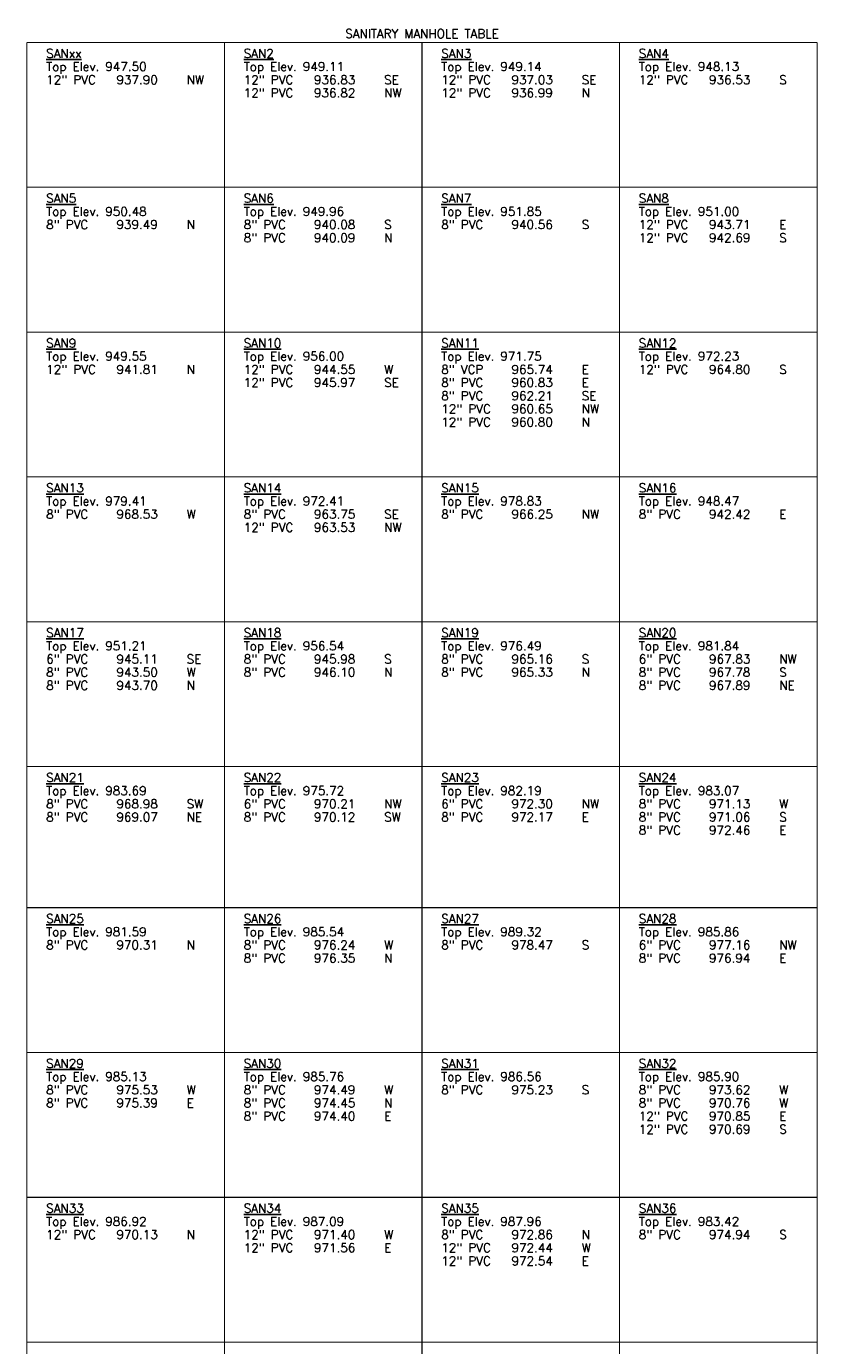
# Model space of a CAD drawing. Extents: x 2300122 to 2305194, y 360020 to 364238.
# Tile 3 of 93: x 2300122 to 2300302, y 361685 to 361985. Entities that reach past the tile are written whole.
import ezdxf

# ---------------------------------------------------------------- set-up
doc = ezdxf.new("R2010")
doc.units = 0
doc.header["$LTSCALE"] = 20
doc.header["$MEASUREMENT"] = 0
doc.layers.add('UT_X_Sanitary_Text', color=7, linetype='Continuous')
doc.styles.add('Simplex Normal (0.14)', font='Simplex.shx')

msp = doc.modelspace()

# ---------------------------------------------------------------- linework, layer by layer
at = {"layer": 'UT_X_Sanitary_Text', "const_width": 0.25, "flags": 128}
for points in [[(2300121.83, 361981.46), (2300301.83, 361981.46)], [(2300121.83, 361981.46), (2300121.83, 361586.31)], [(2300166.83, 361981.46), (2300166.83, 361586.31)], [(2300211.83, 361981.46), (2300211.83, 361586.31)], [(2300256.83, 361981.46), (2300256.83, 361586.31)], [(2300301.83, 361981.46), (2300301.83, 361586.31)], [(2300121.83, 361948.46), (2300301.83, 361948.46)], [(2300121.83, 361915.46), (2300301.83, 361915.46)], [(2300121.83, 361882.46), (2300301.83, 361882.46)], [(2300121.83, 361849.46), (2300301.83, 361849.46)], [(2300121.83, 361816.46), (2300301.83, 361816.46)], [(2300121.83, 361784.31), (2300301.83, 361784.31)], [(2300121.83, 361751.31), (2300301.83, 361751.31)], [(2300121.83, 361718.31), (2300301.83, 361718.31)], [(2300121.83, 361685.31), (2300301.83, 361685.31)]]:
    msp.add_lwpolyline(points, dxfattribs=at)

# ---------------------------------------------------------------- texts
at = {"layer": 'UT_X_Sanitary_Text', "insert": (2300211.83, 361982.46), "char_height": 2, "width": 71.006, "attachment_point": 8, "style": 'Simplex Normal (0.14)'}
msp.add_mtext('SANITARY MANHOLE TABLE', dxfattribs=at)
at = {"layer": 'UT_X_Sanitary_Text', "char_height": 2, "width": 38.4472, "attachment_point": 1, "line_spacing_factor": 0.9, "style": 'Simplex Normal (0.14)'}
for s, insert in [('{\\LSANxx\\P\\pxql;}Top Elev. 947.50\\P12" PVC ^I937.90 ^INW', (2300126.21, 361979.96)), ('\\pxql;{\\LSAN2\\P}Top Elev. 949.11\\P\\pq*;12" PVC^I936.83 ^ISE\\P\\pql;12" PVC^I936.82 ^INW', (2300171.21, 361979.96)), ('\\pxql;{\\LSAN3\\P}Top Elev. 949.14\\P\\pq*;12" PVC ^I937.03 ^ISE\\P\\pql;12" PVC ^I936.99 ^IN', (2300216.21, 361979.96)), ('\\pxql;{\\LSAN4\\P}Top Elev. 948.13\\P12" PVC ^I936.53 ^IS', (2300261.21, 361979.96)), ('\\pxql;{\\LSAN5\\P}Top Elev. 950.48\\P8" PVC ^I939.49 ^IN', (2300126.21, 361946.96)), ('\\pxql;{\\LSAN6\\P}Top Elev. 949.96\\P\\pq*;8" PVC^I940.08 ^IS\\P\\pql;8" PVC^I940.09 ^IN', (2300171.21, 361946.96)), ('\\pxql;{\\LSAN7\\P}Top Elev. 951.85\\P8" PVC^I940.56 ^IS', (2300216.21, 361946.96)), ('\\pxql;{\\LSAN8\\P}Top Elev. 951.00\\P\\pq*;12" PVC^I943.71 ^IE\\P\\pql;12" PVC^I942.69 ^IS', (2300261.21, 361946.96)), ('\\pxql;{\\LSAN9\\P}Top Elev. 949.55\\P12" PVC ^I941.81 ^IN', (2300126.21, 361913.96)), ('\\pxql;{\\LSAN10\\P}Top Elev. 956.00\\P\\pq*;12" PVC^I944.55 ^IW\\P\\pql;12" PVC^I945.97 ^ISE', (2300171.21, 361913.96)), ('\\pxql;{\\LSAN11\\P}Top Elev. 971.75\\P\\pq*;8" VCP ^I965.74 ^IE\\P8" PVC^I960.83 ^IE\\P\\pql;8" PVC^I962.21 ^ISE\\P12" PVC ^I960.65 ^INW\\P12" PVC ^I960.80 ^IN', (2300216.21, 361913.96)), ('\\pxql;{\\LSAN12\\P}Top Elev. 972.23\\P12" PVC^I964.80 ^IS', (2300261.21, 361913.96)), ('\\pxql;{\\LSAN13\\P}Top Elev. 979.41\\P8" PVC ^I968.53 ^IW', (2300126.21, 361880.96)), ('\\pxql;{\\LSAN14\\P}Top Elev. 972.41\\P8" PVC ^I963.75 ^ISE\\P12" PVC ^I963.53 ^INW', (2300171.21, 361880.96)), ('\\pxql;{\\LSAN15\\P}Top Elev. 978.83\\P8" PVC ^I966.25 ^INW', (2300216.21, 361880.96)), ('\\pxql;{\\LSAN16\\P}Top Elev. 948.47\\P8" PVC ^I942.42 ^IE', (2300261.21, 361880.96)), ('\\pxql;{\\LSAN17\\P}Top Elev. 951.21\\P6" PVC ^I945.11 ^ISE\\P8" PVC ^I943.50 ^IW\\P8" PVC ^I943.70 ^IN', (2300126.21, 361847.96)), ('\\pxql;{\\LSAN18\\P}Top Elev. 956.54\\P8" PVC ^I945.98 ^IS\\P8" PVC ^I946.10 ^IN', (2300171.21, 361847.96)), ('\\pxql;{\\LSAN19\\P}Top Elev. 976.49\\P8" PVC ^I965.16 ^IS\\P8" PVC ^I965.33 ^IN', (2300216.21, 361847.96)), ('\\pxql;{\\LSAN20\\P}Top Elev. 981.84\\P6" PVC ^I967.83 ^INW\\P8" PVC ^I967.78 ^IS\\P8" PVC ^I967.89 ^INE', (2300261.21, 361847.96)), ('\\pxql;{\\LSAN21\\P}Top Elev. 983.69\\P8" PVC ^I968.98 ^ISW\\P8" PVC ^I969.07 ^INE', (2300126.21, 361814.96)), ('\\pxql;{\\LSAN22\\P}Top Elev. 975.72\\P6" PVC ^I970.21 ^INW\\P8" PVC ^I970.12 ^ISW', (2300171.21, 361814.96)), ('\\pxql;{\\LSAN23\\P}Top Elev. 982.19\\P6" PVC ^I972.30 ^INW\\P8" PVC ^I972.17 ^IE', (2300216.21, 361814.96)), ('\\pxql;{\\LSAN24\\P}Top Elev. 983.07\\P8" PVC ^I971.13 ^IW\\P8" PVC ^I971.06 ^IS\\P8" PVC ^I972.46 ^IE', (2300261.21, 361814.96)), ('\\pxql;{\\LSAN25\\P}Top Elev. 981.59\\P8" PVC ^I970.31 ^IN', (2300126.21, 361782.81)), ('\\pxql;{\\LSAN26\\P}Top Elev. 985.54\\P8" PVC ^I976.24 ^IW\\P8" PVC ^I976.35 ^IN', (2300171.21, 361782.81)), ('\\pxql;{\\LSAN27\\P}Top Elev. 989.32\\P8" PVC ^I978.47 ^IS', (2300216.21, 361782.81)), ('\\pxql;{\\LSAN28\\P}Top Elev. 985.86\\P6" PVC ^I977.16 ^INW\\P8" PVC ^I976.94 ^IE', (2300261.21, 361782.81)), ('{\\LSAN29\\P\\pxql;}Top Elev. 985.13\\P8" PVC ^I975.53 ^IW\\P8" PVC ^I975.39 ^IE', (2300126.21, 361749.81)), ('\\pxql;{\\LSAN30\\P}Top Elev. 985.76\\P8" PVC ^I974.49 ^IW\\P8" PVC ^I974.45 ^IN\\P8" PVC ^I974.40 ^IE', (2300171.21, 361749.81)), ('\\pxql;{\\LSAN31\\P}Top Elev. 986.56\\P8" PVC ^I975.23 ^IS', (2300216.21, 361749.81)), ('\\pxql;{\\LSAN32\\P}Top Elev. 985.90\\P8" PVC ^I973.62 ^IW\\P8" PVC ^I970.76 ^IW\\P12" PVC ^I970.85 ^IE\\P12" PVC ^I970.69 ^IS', (2300261.21, 361749.81)), ('\\pxql;{\\LSAN33\\P}Top Elev. 986.92\\P12" PVC ^I970.13 ^IN', (2300126.21, 361716.81)), ('\\pxql;{\\LSAN34\\P}Top Elev. 987.09\\P12" PVC ^I971.40 ^IW\\P12" PVC ^I971.56 ^IE', (2300171.21, 361716.81)), ('\\pxql;{\\LSAN35\\P}Top Elev. 987.96\\P8" PVC ^I972.86 ^IN\\P12" PVC ^I972.44 ^IW\\P12" PVC ^I972.54 ^IE', (2300216.21, 361716.81)), ('\\pxql;{\\LSAN36\\P}Top Elev. 983.42\\P8" PVC ^I974.94 ^IS', (2300261.21, 361716.81))]:
    msp.add_mtext(s, dxfattribs=dict(at, insert=insert))

doc.saveas('drawing.dxf')
